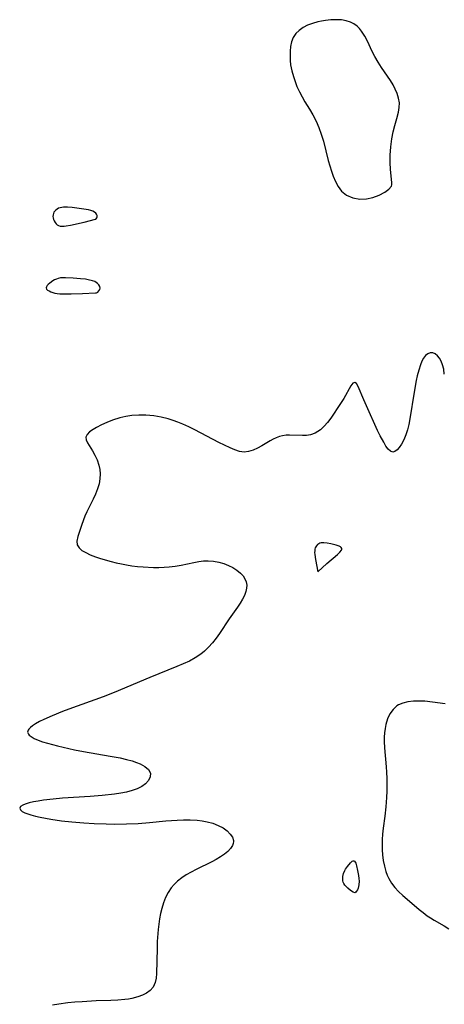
# Model space of a CAD drawing. Header units: inches. Extents: x 1073367 to 1082519, y 1569854 to 1574957.
# Tile 134 of 256: x 1075278 to 1075393, y 1573850 to 1574116. Entities that reach past the tile are written whole.
import ezdxf

# ---------------------------------------------------------------- set-up
doc = ezdxf.new("R2010")
doc.units = ezdxf.units.IN
doc.header["$MEASUREMENT"] = 0
doc.layers.add('CGG_CurvaNivelLidar_v1', color=7, linetype='Continuous', lineweight=30, true_color=0x008008)

msp = doc.modelspace()

# ---------------------------------------------------------------- linework, layer by layer
at = {"layer": 'CGG_CurvaNivelLidar_v1'}
for points in [[(1075378.5, 1574071.5148, 66), (1075378.4809, 1574072.1506, 66), (1075378.1586, 1574075.6801, 66), (1075378.0617, 1574077.4966, 66), (1075378.0449, 1574079.4756, 66), (1075378.1721, 1574081.7663, 66), (1075378.4597, 1574083.9371, 66), (1075378.8421, 1574085.7848, 66), (1075379.2946, 1574087.5057, 66), (1075379.8683, 1574089.4358, 66), (1075380.3137, 1574091.1131, 66), (1075380.5033, 1574092.3879, 66), (1075380.5112, 1574093.6589, 66), (1075380.308, 1574094.9147, 66), (1075379.9229, 1574096.1592, 66), (1075379.4168, 1574097.3391, 66), (1075378.8058, 1574098.5042, 66), (1075378.1133, 1574099.6529, 66), (1075375.7088, 1574103.1662, 66), (1075374.7963, 1574104.569, 66), (1075373.9053, 1574106.118, 66), (1075373.1063, 1574107.6974, 66), (1075371.9928, 1574110.1054, 66), (1075371.2187, 1574111.5941, 66), (1075370.335, 1574112.9563, 66), (1075369.745, 1574113.6721, 66), (1075369.094, 1574114.3085, 66), (1075368.236, 1574114.9433, 66), (1075367.2925, 1574115.4314, 66), (1075366.1205, 1574115.8002, 66), (1075364.8702, 1574116.0016, 66), (1075363.4617, 1574116.0739, 66), (1075362.0132, 1574116.0222, 66), (1075360.549, 1574115.8612, 66), (1075359.5068, 1574115.6841, 66), (1075358.4771, 1574115.4583, 66), (1075357.0449, 1574115.0508, 66), (1075355.7367, 1574114.5516, 66), (1075354.5276, 1574113.9391, 66), (1075353.4528, 1574113.201, 66), (1075352.5553, 1574112.317, 66), (1075351.8577, 1574111.231, 66), (1075351.426, 1574110.1001, 66), (1075351.1627, 1574108.8736, 66), (1075351.0338, 1574107.5767, 66), (1075351.0126, 1574106.2303, 66), (1075351.0654, 1574105.0862, 66), (1075351.1889, 1574103.9289, 66), (1075351.4896, 1574102.3144, 66), (1075351.9184, 1574100.7015, 66), (1075352.3645, 1574099.3506, 66), (1075352.8904, 1574098.0192, 66), (1075353.5424, 1574096.632, 66), (1075354.2695, 1574095.2743, 66), (1075355.0485, 1574093.9419, 66), (1075356.2805, 1574091.9416, 66), (1075357.2054, 1574090.3717, 66), (1075358.0623, 1574088.6899, 66), (1075358.8113, 1574086.9501, 66), (1075359.4555, 1574085.1634, 66), (1075360.0095, 1574083.3141, 66), (1075361.352, 1574078.0936, 66), (1075362.167, 1574075.2007, 66), (1075362.6468, 1574073.8049, 66), (1075363.2522, 1574072.3629, 66), (1075363.9634, 1574071.0196, 66), (1075364.8643, 1574069.8178, 66), (1075366.2658, 1574068.7234, 66), (1075367.979, 1574067.9878, 66), (1075369.8872, 1574067.6683, 66), (1075371.6535, 1574067.7507, 66), (1075373.3842, 1574068.1098, 66), (1075375.102, 1574068.7191, 66), (1075376.5526, 1574069.4932, 66), (1075377.6867, 1574070.3744, 66), (1075378.3588, 1574071.1195, 66)], [(1075298.5, 1574062.1966, 66), (1075298.6202, 1574062.236, 66), (1075298.7609, 1574062.3668, 66), (1075298.9007, 1574062.5957, 66), (1075298.9829, 1574062.8908, 66), (1075298.9656, 1574063.2335, 66), (1075298.8267, 1574063.5803, 66), (1075298.5987, 1574063.8648, 66), (1075298.2833, 1574064.1178, 66), (1075297.824, 1574064.3721, 66), (1075297.298, 1574064.5801, 66), (1075296.6767, 1574064.7571, 66), (1075296.054, 1574064.8781, 66), (1075294.1673, 1574065.1573, 66), (1075292.2571, 1574065.3845, 66), (1075290.9988, 1574065.4714, 66), (1075289.8964, 1574065.4534, 66), (1075289.4245, 1574065.3984, 66), (1075288.9742, 1574065.3046, 66), (1075288.553, 1574065.1623, 66), (1075288.1645, 1574064.9602, 66), (1075287.8209, 1574064.7047, 66), (1075287.5307, 1574064.4019, 66), (1075287.3212, 1574064.0891, 66), (1075287.1681, 1574063.7488, 66), (1075287.0769, 1574063.3887, 66), (1075287.0533, 1574062.9869, 66), (1075287.0988, 1574062.5802, 66), (1075287.2048, 1574062.1784, 66), (1075287.3813, 1574061.7595, 66), (1075287.6121, 1574061.3687, 66), (1075287.8902, 1574061.0186, 66), (1075288.2123, 1574060.7244, 66), (1075288.5791, 1574060.5057, 66), (1075289.0297, 1574060.3714, 66), (1075289.5232, 1574060.3259, 66), (1075290.0484, 1574060.3448, 66), (1075290.5972, 1574060.4085, 66), (1075291.7557, 1574060.6112, 66), (1075295.4636, 1574061.4332, 66)], [(1075298.5, 1574042.3083, 66), (1075298.6184, 1574042.3062, 66), (1075298.8068, 1574042.3721, 66), (1075299.134, 1574042.5644, 66), (1075299.4604, 1574042.8581, 66), (1075299.6983, 1574043.2341, 66), (1075299.771, 1574043.6506, 66), (1075299.6761, 1574044.0939, 66), (1075299.4231, 1574044.5304, 66), (1075299.1213, 1574044.8505, 66), (1075298.7468, 1574045.1349, 66), (1075298.3172, 1574045.3756, 66), (1075297.7407, 1574045.602, 66), (1075296.5172, 1574045.897, 66), (1075295.8823, 1574046.007, 66), (1075294.5316, 1574046.1729, 66), (1075292.4844, 1574046.3326, 66), (1075290.4454, 1574046.4292, 66), (1075289.7702, 1574046.4259, 66), (1075289.1164, 1574046.3743, 66), (1075288.4919, 1574046.2497, 66), (1075287.9821, 1574046.0676, 66), (1075287.4987, 1574045.8301, 66), (1075287.0404, 1574045.5554, 66), (1075286.1821, 1574044.9349, 66), (1075285.8069, 1574044.6084, 66), (1075285.5049, 1574044.2849, 66), (1075285.3044, 1574043.9693, 66), (1075285.2417, 1574043.6673, 66), (1075285.3557, 1574043.3705, 66), (1075285.6242, 1574043.0959, 66), (1075286.0101, 1574042.8457, 66), (1075286.4849, 1574042.6239, 66), (1075287.0277, 1574042.4373, 66), (1075287.6085, 1574042.2956, 66), (1075288.2262, 1574042.1923, 66), (1075288.9076, 1574042.1214, 66), (1075290.3543, 1574042.0587, 66), (1075292.0023, 1574042.064, 66), (1075294.9964, 1574042.1546, 66)], [(1075358.5, 1573967.0446, 66.5), (1075360.9309, 1573969.3013, 66.5), (1075363.8091, 1573971.7682, 66.5), (1075364.4284, 1573972.3495, 66.5), (1075364.8724, 1573972.8942, 66.5), (1075364.9852, 1573973.1441, 66.5), (1075364.9915, 1573973.372, 66.5), (1075364.8606, 1573973.5834, 66.5), (1075364.6154, 1573973.771, 66.5), (1075364.2878, 1573973.9412, 66.5), (1075363.4738, 1573974.2456, 66.5), (1075362.0581, 1573974.6317, 66.5), (1075361.0751, 1573974.8223, 66.5), (1075360.1081, 1573974.9024, 66.5), (1075359.3979, 1573974.8345, 66.5), (1075359.0678, 1573974.7486, 66.5), (1075358.7625, 1573974.6223, 66.5), (1075358.4099, 1573974.3878, 66.5), (1075358.1216, 1573974.0827, 66.5), (1075357.9529, 1573973.8107, 66.5), (1075357.8258, 1573973.5092, 66.5), (1075357.727, 1573973.1254, 66.5), (1075357.6746, 1573972.7172, 66.5), (1075357.6608, 1573972.2352, 66.5), (1075357.6925, 1573971.6863, 66.5), (1075357.8674, 1573970.3736, 66.5)], [(1075368.5, 1573880.3674, 66), (1075368.0377, 1573880.6183, 66), (1075367.366, 1573881.05, 66), (1075366.5776, 1573881.6892, 66), (1075366.1903, 1573882.0786, 66), (1075365.8475, 1573882.4852, 66), (1075365.5696, 1573882.8917, 66), (1075365.3768, 1573883.2808, 66), (1075365.2725, 1573883.6519, 66), (1075365.2297, 1573884.0389, 66), (1075365.2849, 1573884.8377, 66), (1075365.4732, 1573885.6419, 66), (1075365.7783, 1573886.4195, 66), (1075365.9901, 1573886.8056, 66), (1075366.487, 1573887.53, 66), (1075367.3008, 1573888.4701, 66), (1075367.8225, 1573888.9126, 66), (1075368.0594, 1573889.0319, 66), (1075368.2698, 1573889.0481, 66), (1075368.4475, 1573888.9376, 66), (1075368.5978, 1573888.7234, 66), (1075368.7281, 1573888.4338, 66), (1075368.949, 1573887.7085, 66), (1075369.2276, 1573886.4371, 66), (1075369.4733, 1573885.0927, 66), (1075369.5998, 1573884.2933, 66), (1075369.6647, 1573883.5311, 66), (1075369.6189, 1573882.5562, 66), (1075369.5305, 1573882.0801, 66), (1075369.391, 1573881.6371, 66), (1075369.1841, 1573881.2071, 66), (1075368.9539, 1573880.8515, 66), (1075368.7388, 1573880.5834, 66)]]:
    msp.add_polyline3d(points, close=True, dxfattribs=at)
for points in [[(1075392.6404, 1574020.4405, 66), (1075392.4711, 1574021.7448, 66), (1075392.1914, 1574022.9409, 66), (1075391.8212, 1574023.8823, 66), (1075391.3487, 1574024.6954, 66), (1075390.7954, 1574025.3575, 66), (1075390.1753, 1574025.8451, 66), (1075389.5213, 1574026.1203, 66), (1075388.8616, 1574026.1467, 66), (1075388.2184, 1574025.8935, 66), (1075387.6129, 1574025.3915, 66), (1075387.0616, 1574024.6805, 66), (1075386.6174, 1574023.877, 66), (1075386.2248, 1574022.9533, 66), (1075385.7497, 1574021.5096, 66), (1075385.342, 1574019.9293, 66), (1075385.0753, 1574018.6987, 66), (1075384.4974, 1574015.5059, 66), (1075383.3859, 1574008.3067, 66), (1075383.0892, 1574006.809, 66), (1075382.7348, 1574005.3791, 66), (1075382.3032, 1574004.042, 66), (1075381.7218, 1574002.6979, 66), (1075381.0739, 1574001.5168, 66), (1075380.4891, 1574000.6382, 66), (1075379.8991, 1573999.9471, 66), (1075379.3084, 1573999.4988, 66), (1075378.7208, 1573999.3612, 66), (1075378.1147, 1573999.6028, 66), (1075377.5107, 1574000.1768, 66), (1075376.9031, 1574001.0056, 66), (1075376.286, 1574002.0259, 66), (1075375.3509, 1574003.7876, 66), (1075374.6571, 1574005.2292, 66), (1075371.6097, 1574011.8598, 66), (1075370.9182, 1574013.4324, 66), (1075369.4201, 1574017.0265, 66), (1075368.9403, 1574017.8501, 66), (1075368.4639, 1574018.1878, 66), (1075367.9817, 1574017.9463, 66), (1075367.4601, 1574017.2516, 66), (1075365.5011, 1574013.8046, 66), (1075364.6728, 1574012.4926, 66), (1075362.0149, 1574008.5589, 66), (1075361.1329, 1574007.363, 66), (1075360.2384, 1574006.32, 66), (1075359.2714, 1574005.4158, 66), (1075358.5573, 1574004.8996, 66), (1075357.7832, 1574004.4743, 66), (1075356.5078, 1574004.0402, 66), (1075355.4605, 1574003.8757, 66), (1075354.3938, 1574003.8279, 66), (1075350.8953, 1574003.9713, 66), (1075349.956, 1574003.9299, 66), (1075349.027, 1574003.7905, 66), (1075348.158, 1574003.5487, 66), (1075347.3014, 1574003.2165, 66), (1075346.4842, 1574002.8321, 66), (1075345.6759, 1574002.4009, 66), (1075343.4026, 1574001.0549, 66), (1075342.2698, 1574000.4234, 66), (1075341.0692, 1573999.8733, 66), (1075339.859, 1573999.5002, 66), (1075338.6425, 1573999.3737, 66), (1075337.4085, 1573999.5461, 66), (1075336.1515, 1573999.9533, 66), (1075334.8509, 1574000.5087, 66), (1075331.7973, 1574001.9728, 66), (1075325.3217, 1574005.3326, 66), (1075323.7085, 1574006.1383, 66), (1075322.0692, 1574006.8919, 66), (1075320.7828, 1574007.4207, 66), (1075319.4782, 1574007.8954, 66), (1075318.1563, 1574008.3085, 66), (1075316.2434, 1574008.7785, 66), (1075314.3089, 1574009.1087, 66), (1075313.2307, 1574009.231, 66), (1075312.152, 1574009.3113, 66), (1075310.2372, 1574009.3508, 66), (1075308.3443, 1574009.237, 66), (1075306.6969, 1574008.988, 66), (1075305.0904, 1574008.6155, 66), (1075303.098, 1574007.9814, 66), (1075301.5775, 1574007.3704, 66), (1075300.1522, 1574006.7081, 66), (1075298.8465, 1574006.0256, 66), (1075297.9007, 1574005.4726, 66), (1075296.9543, 1574004.8087, 66), (1075296.2712, 1574004.1236, 66), (1075295.9393, 1574003.3976, 66), (1075296.0052, 1574002.664, 66), (1075296.356, 1574001.8671, 66), (1075297.7171, 1573999.7025, 66), (1075298.3728, 1573998.5219, 66), (1075298.9574, 1573997.2368, 66), (1075299.4247, 1573995.8715, 66), (1075299.6891, 1573994.6829, 66), (1075299.8068, 1573993.4638, 66), (1075299.746, 1573992.1523, 66), (1075299.5086, 1573990.8343, 66), (1075299.0862, 1573989.4325, 66), (1075298.5326, 1573988.0413, 66), (1075297.891, 1573986.6613, 66), (1075296.1953, 1573983.2099, 66), (1075295.6948, 1573982.0791, 66), (1075294.8204, 1573979.8634, 66), (1075293.7319, 1573976.5674, 66), (1075293.4925, 1573975.3614, 66), (1075293.6039, 1573974.3066, 66), (1075294.0873, 1573973.5232, 66), (1075294.8819, 1573972.8351, 66), (1075295.9153, 1573972.2192, 66), (1075297.1296, 1573971.6575, 66), (1075298.5391, 1573971.1147, 66), (1075299.924, 1573970.6457, 66), (1075302.7449, 1573969.8184, 66), (1075304.1474, 1573969.4655, 66), (1075305.5256, 1573969.1614, 66), (1075306.9239, 1573968.8964, 66), (1075308.3377, 1573968.675, 66), (1075309.8493, 1573968.4919, 66), (1075311.3692, 1573968.358, 66), (1075314.167, 1573968.2293, 66), (1075315.5964, 1573968.23, 66), (1075317.0204, 1573968.2842, 66), (1075318.4355, 1573968.398, 66), (1075320.0684, 1573968.6096, 66), (1075321.6811, 1573968.8864, 66), (1075325.0666, 1573969.581, 66), (1075326.3738, 1573969.8198, 66), (1075327.6677, 1573969.9868, 66), (1075328.9475, 1573970.0456, 66), (1075330.3783, 1573969.9472, 66), (1075331.779, 1573969.6913, 66), (1075333.1427, 1573969.3007, 66), (1075334.4448, 1573968.7924, 66), (1075335.627, 1573968.1963, 66), (1075336.7059, 1573967.5069, 66), (1075337.6512, 1573966.728, 66), (1075338.3419, 1573965.969, 66), (1075338.869, 1573965.1382, 66), (1075339.1762, 1573964.3359, 66), (1075339.3228, 1573963.4912, 66), (1075339.3056, 1573962.6039, 66), (1075339.1274, 1573961.7075, 66), (1075338.74, 1573960.6816, 66), (1075338.2012, 1573959.6536, 66), (1075337.5529, 1573958.6072, 66), (1075336.8331, 1573957.5418, 66), (1075334.5946, 1573954.3173, 66), (1075332.0027, 1573950.4429, 66), (1075331.074, 1573949.1504, 66), (1075330.097, 1573947.9059, 66), (1075329.0602, 1573946.7286, 66), (1075327.9481, 1573945.6412, 66), (1075326.9277, 1573944.8049, 66), (1075325.4427, 1573943.8216, 66), (1075323.8581, 1573942.9663, 66), (1075322.2038, 1573942.1963, 66), (1075320.5037, 1573941.4753, 66), (1075313.2282, 1573938.5573, 66), (1075303.5653, 1573934.4339, 66), (1075300.5939, 1573933.2795, 66), (1075291.3276, 1573929.9964, 66), (1075289.6765, 1573929.3707, 66), (1075286.8494, 1573928.2197, 66), (1075284.5607, 1573927.1855, 66), (1075283.4167, 1573926.6118, 66), (1075282.3866, 1573926.0362, 66), (1075281.5046, 1573925.4599, 66), (1075280.973, 1573925.0345, 66), (1075280.5662, 1573924.6102, 66), (1075280.3455, 1573924.2697, 66), (1075280.2281, 1573923.7339, 66), (1075280.4399, 1573923.2083, 66), (1075280.6573, 1573922.9599, 66), (1075281.1617, 1573922.5607, 66), (1075282.0174, 1573922.0777, 66), (1075283.062, 1573921.6205, 66), (1075284.253, 1573921.1867, 66), (1075285.5567, 1573920.7755, 66), (1075288.2785, 1573920.0487, 66), (1075289.782, 1573919.6983, 66), (1075292.8883, 1573919.046, 66), (1075295.2732, 1573918.5925, 66), (1075302.4935, 1573917.3166, 66), (1075305.1893, 1573916.8004, 66), (1075306.8661, 1573916.4237, 66), (1075308.4506, 1573915.9968, 66), (1075309.5784, 1573915.6258, 66), (1075310.6105, 1573915.203, 66), (1075311.8828, 1573914.4841, 66), (1075312.8256, 1573913.6502, 66), (1075313.3337, 1573912.7167, 66), (1075313.3205, 1573911.7302, 66), (1075312.8605, 1573910.7353, 66), (1075312.0209, 1573909.8098, 66), (1075311.0058, 1573909.1054, 66), (1075309.7866, 1573908.5073, 66), (1075308.4109, 1573908.0098, 66), (1075306.9198, 1573907.6097, 66), (1075305.34, 1573907.2914, 66), (1075303.6813, 1573907.0377, 66), (1075300.2987, 1573906.6677, 66), (1075297.1385, 1573906.4235, 66), (1075289.6459, 1573905.9601, 66), (1075287.0718, 1573905.7211, 66), (1075284.4867, 1573905.4017, 66), (1075283.093, 1573905.1893, 66), (1075281.7939, 1573904.9513, 66), (1075280.6197, 1573904.6826, 66), (1075279.5729, 1573904.3646, 66), (1075278.9561, 1573904.1078, 66), (1075278.3363, 1573903.7046, 66), (1075278.0881, 1573903.2672, 66), (1075278.2614, 1573902.8279, 66), (1075278.7841, 1573902.391, 66), (1075279.5112, 1573902.0081, 66), (1075280.2499, 1573901.7142, 66), (1075281.0921, 1573901.4389, 66), (1075282.3055, 1573901.1085, 66), (1075283.6261, 1573900.8037, 66), (1075286.5003, 1573900.2573, 66), (1075289.3702, 1573899.8407, 66), (1075292.1242, 1573899.5484, 66), (1075295.4097, 1573899.2909, 66), (1075298.2158, 1573899.1232, 66), (1075301.4332, 1573899.0014, 66), (1075303.6799, 1573898.964, 66), (1075306.9057, 1573898.9906, 66), (1075310.0552, 1573899.1369, 66), (1075313.127, 1573899.3935, 66), (1075317.4891, 1573899.8194, 66), (1075320.5546, 1573900.0254, 66), (1075322.2355, 1573900.0812, 66), (1075324.1012, 1573900.0837, 66), (1075325.9304, 1573899.9973, 66), (1075327.3255, 1573899.8463, 66), (1075328.6751, 1573899.6049, 66), (1075330.2277, 1573899.1757, 66), (1075331.6676, 1573898.6091, 66), (1075332.9616, 1573897.9187, 66), (1075334.0767, 1573897.1052, 66), (1075334.8953, 1573896.2805, 66), (1075335.4747, 1573895.4091, 66), (1075335.7581, 1573894.514, 66), (1075335.7748, 1573894.2443, 66), (1075335.6976, 1573893.6892, 66), (1075335.492, 1573893.1659, 66), (1075334.9595, 1573892.3685, 66), (1075334.215, 1573891.5904, 66), (1075333.3031, 1573890.8353, 66), (1075332.2593, 1573890.1076, 66), (1075331.1196, 1573889.4143, 66), (1075329.9047, 1573888.7485, 66), (1075325.679, 1573886.6793, 66), (1075324.3334, 1573885.9804, 66), (1075323.031, 1573885.2313, 66), (1075321.7943, 1573884.4183, 66), (1075320.6488, 1573883.5239, 66), (1075319.739, 1573882.6505, 66), (1075318.9773, 1573881.7287, 66), (1075318.1563, 1573880.4677, 66), (1075317.4625, 1573879.1107, 66), (1075316.8843, 1573877.6775, 66), (1075316.4169, 1573876.1833, 66), (1075316.0885, 1573874.7965, 66), (1075315.8345, 1573873.3804, 66), (1075315.483, 1573870.5185, 66), (1075315.2112, 1573867.2944, 66), (1075315.1313, 1573865.3776, 66), (1075315.0167, 1573858.5891, 66), (1075314.9004, 1573857.3283, 66), (1075314.6432, 1573856.168, 66), (1075314.0699, 1573854.9576, 66), (1075313.3044, 1573854.0842, 66), (1075312.3296, 1573853.3633, 66), (1075311.1912, 1573852.773, 66), (1075309.9257, 1573852.2987, 66), (1075308.3566, 1573851.8916, 66), (1075307.4085, 1573851.7245, 66), (1075306.4329, 1573851.5973, 66), (1075304.5756, 1573851.4366, 66), (1075302.6654, 1573851.3397, 66), (1075298.7463, 1573851.2169, 66), (1075294.9117, 1573851.0165, 66), (1075293.0031, 1573850.864, 66), (1075291.0981, 1573850.6715, 66), (1075288.6769, 1573850.3562, 66), (1075286.9284, 1573850.0698, 66)], [(1075392.9131, 1573931.3903, 66.5), (1075389.4717, 1573931.8844, 66.5), (1075387.3755, 1573932.1098, 66.5), (1075385.8094, 1573932.178, 66.5), (1075384.2874, 1573932.1369, 66.5), (1075382.8343, 1573931.9669, 66.5), (1075381.4805, 1573931.6401, 66.5), (1075380.2636, 1573931.118, 66.5), (1075379.8568, 1573930.8653, 66.5), (1075378.8184, 1573929.9269, 66.5), (1075377.9839, 1573928.7422, 66.5), (1075377.3349, 1573927.3701, 66.5), (1075376.8673, 1573925.855, 66.5), (1075376.6519, 1573924.7465, 66.5), (1075376.5134, 1573923.597, 66.5), (1075376.4413, 1573922.4205, 66.5), (1075376.429, 1573921.2203, 66.5), (1075376.4968, 1573919.5472, 66.5), (1075376.932, 1573914.4077, 66.5), (1075377.0256, 1573912.9762, 66.5), (1075377.0973, 1573911.2571, 66.5), (1075377.1248, 1573909.5342, 66.5), (1075377.1087, 1573907.811, 66.5), (1075377.0477, 1573906.0908, 66.5), (1075376.8731, 1573903.6087, 66.5), (1075376.5847, 1573901.1339, 66.5), (1075376.1447, 1573897.8819, 66.5), (1075375.9677, 1573896.2636, 66.5), (1075375.8678, 1573894.8395, 66.5), (1075375.8341, 1573893.4222, 66.5), (1075375.8733, 1573892.0538, 66.5), (1075375.9805, 1573890.6999, 66.5), (1075376.1892, 1573889.1373, 66.5), (1075376.4924, 1573887.6127, 66.5), (1075376.9022, 1573886.1397, 66.5), (1075377.2516, 1573885.1748, 66.5), (1075377.666, 1573884.2481, 66.5), (1075378.3666, 1573883.0341, 66.5), (1075379.273, 1573881.856, 66.5), (1075380.3062, 1573880.7645, 66.5), (1075381.4258, 1573879.7254, 66.5), (1075382.5954, 1573878.7127, 66.5), (1075385.8507, 1573875.9416, 66.5), (1075386.9381, 1573875.0661, 66.5), (1075388.05, 1573874.2313, 66.5), (1075388.8957, 1573873.6496, 66.5), (1075389.9383, 1573872.9934, 66.5), (1075392.5986, 1573871.4656, 66.5), (1075393.8972, 1573870.6848, 66.5)]]:
    msp.add_polyline3d(points, dxfattribs=at)

doc.saveas('drawing.dxf')
